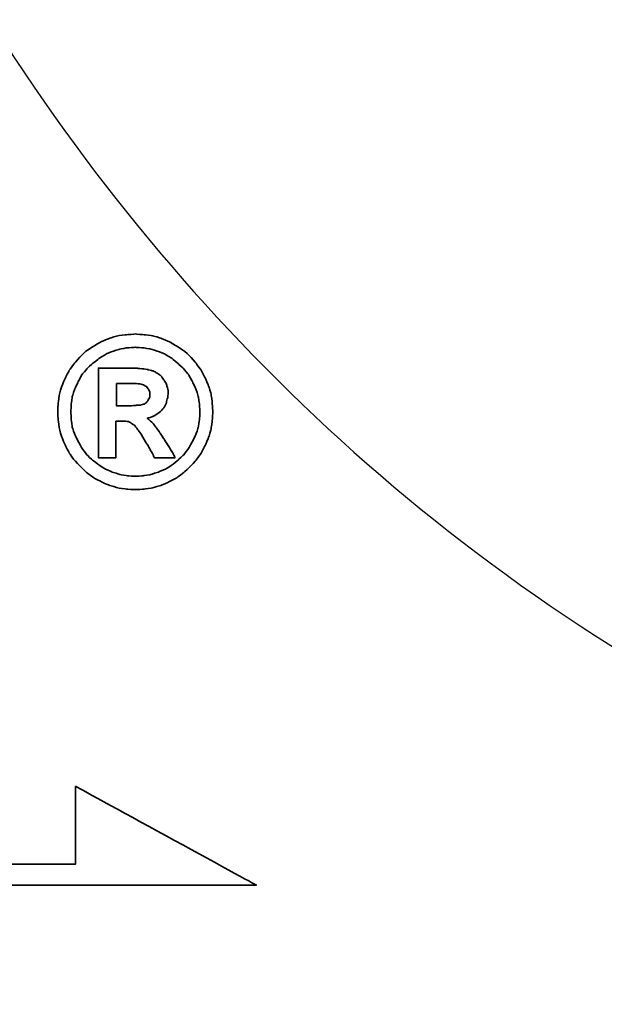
# Model space of a CAD drawing. Header units: millimetres. Extents: x 281 to 538, y 95 to 171.
# Tile 51 of 58: x 475.254 to 476.124, y 114.775 to 116.241. Entities that reach past the tile are written whole.
import ezdxf

# ---------------------------------------------------------------- set-up
doc = ezdxf.new("R2010")
doc.units = ezdxf.units.MM
doc.header["$LTSCALE"] = 0.1
for name, color, linetype in [('2', 7, 'CONTINUOUS'), ('DIM', 4, 'CONTINUOUS'), ('layer 1', 7, 'CONTINUOUS')]:
    doc.layers.add(name, color=color, linetype=linetype)

# ---------------------------------------------------------------- blocks, each defined once
blk = doc.blocks.new('TBI MOTION logo(完整正式版)')
at = {"layer": 'layer 1', "color": 22, "lineweight": 35}
for points, knots in [([(81.20634, 4.98624), (81.20634, 4.98624), (81.18649, 5.32862), (81.18649, 5.32862), (81.18649, 5.32862), (81.18649, 5.32862), (81.13886, 5.66206), (81.13886, 5.66206), (81.13886, 5.66206), (81.13886, 5.66206), (81.04359, 5.97764), (81.04359, 5.97764), (81.04359, 5.97764), (81.04359, 5.97764), (80.91061, 6.29124), (80.91061, 6.29124), (80.91061, 6.29124), (80.91061, 6.29124), (80.75778, 6.58697), (80.75778, 6.58697), (80.75778, 6.58697), (80.75778, 6.58697), (80.5593, 6.85294), (80.5593, 6.85294), (80.5593, 6.85294), (80.5593, 6.85294), (80.33105, 7.1189), (80.33105, 7.1189), (80.33105, 7.1189), (80.33105, 7.1189), (80.09287, 7.33921), (80.09287, 7.33921), (80.09287, 7.33921), (80.09287, 7.33921), (79.815, 7.51982), (79.815, 7.51982), (79.815, 7.51982), (79.815, 7.51982), (79.51133, 7.69051), (79.51133, 7.69051), (79.51133, 7.69051), (79.51133, 7.69051), (79.19773, 7.8235), (79.19773, 7.8235), (79.19773, 7.8235), (79.19773, 7.8235), (78.88215, 7.91877), (78.88215, 7.91877), (78.88215, 7.91877), (78.88215, 7.91877), (78.54871, 7.95846), (78.54871, 7.95846), (78.54871, 7.95846), (78.54871, 7.95846), (78.21526, 7.98625), (78.21526, 7.98625), (78.21526, 7.98625), (78.21526, 7.98625), (77.87388, 7.95846), (77.87388, 7.95846), (77.87388, 7.95846), (77.87388, 7.95846), (77.54044, 7.91877), (77.54044, 7.91877), (77.54044, 7.91877), (77.54044, 7.91877), (77.22485, 7.8235), (77.22485, 7.8235), (77.22485, 7.8235), (77.22485, 7.8235), (76.91027, 7.69051), (76.91027, 7.69051), (76.91027, 7.69051), (76.91027, 7.69051), (76.6056, 7.51982), (76.6056, 7.51982), (76.6056, 7.51982), (76.6056, 7.51982), (76.32972, 7.33921), (76.32972, 7.33921), (76.32972, 7.33921), (76.32972, 7.33921), (76.09154, 7.1189), (76.09154, 7.1189), (76.09154, 7.1189), (76.09154, 7.1189), (75.86329, 6.85294), (75.86329, 6.85294), (75.86329, 6.85294), (75.86329, 6.85294), (75.66382, 6.58697), (75.66382, 6.58697), (75.66382, 6.58697), (75.66382, 6.58697), (75.51099, 6.29124), (75.51099, 6.29124), (75.51099, 6.29124), (75.51099, 6.29124), (75.37702, 5.97764), (75.37702, 5.97764), (75.37702, 5.97764), (75.37702, 5.97764), (75.28175, 5.66206), (75.28175, 5.66206), (75.28175, 5.66206), (75.28175, 5.66206), (75.23411, 5.32862), (75.23411, 5.32862), (75.23411, 5.32862), (75.23411, 5.32862), (75.21625, 4.98624), (75.21625, 4.98624), (75.21625, 4.98624), (75.21625, 4.98624), (75.23411, 4.6528), (75.23411, 4.6528), (75.23411, 4.6528), (75.23411, 4.6528), (75.28175, 4.32035), (75.28175, 4.32035), (75.28175, 4.32035), (75.28175, 4.32035), (75.37702, 3.99583), (75.37702, 3.99583), (75.37702, 3.99583), (75.37702, 3.99583), (75.51099, 3.68224), (75.51099, 3.68224), (75.51099, 3.68224), (75.51099, 3.68224), (75.66382, 3.38749), (75.66382, 3.38749), (75.66382, 3.38749), (75.66382, 3.38749), (75.86329, 3.10963), (75.86329, 3.10963), (75.86329, 3.10963), (75.86329, 3.10963), (76.09154, 2.87145), (76.09154, 2.87145), (76.09154, 2.87145), (76.09154, 2.87145), (76.32972, 2.6432), (76.32972, 2.6432), (76.32972, 2.6432), (76.32972, 2.6432), (76.6056, 2.43381), (76.6056, 2.43381), (76.6056, 2.43381), (76.6056, 2.43381), (76.91027, 2.27205), (76.91027, 2.27205), (76.91027, 2.27205), (76.91027, 2.27205), (77.22485, 2.13906), (77.22485, 2.13906), (77.22485, 2.13906), (77.22485, 2.13906), (77.54044, 2.0438), (77.54044, 2.0438), (77.54044, 2.0438), (77.54044, 2.0438), (77.87388, 1.99616), (77.87388, 1.99616), (77.87388, 1.99616), (77.87388, 1.99616), (78.21526, 1.97631), (78.21526, 1.97631), (78.21526, 1.97631), (78.21526, 1.97631), (78.54871, 1.99616), (78.54871, 1.99616), (78.54871, 1.99616), (78.54871, 1.99616), (78.88215, 2.0438), (78.88215, 2.0438), (78.88215, 2.0438), (78.88215, 2.0438), (79.19773, 2.13906), (79.19773, 2.13906), (79.19773, 2.13906), (79.19773, 2.13906), (79.51133, 2.27205), (79.51133, 2.27205), (79.51133, 2.27205), (79.51133, 2.27205), (79.815, 2.43381), (79.815, 2.43381), (79.815, 2.43381), (79.815, 2.43381), (80.09287, 2.6432), (80.09287, 2.6432), (80.09287, 2.6432), (80.09287, 2.6432), (80.33105, 2.87145), (80.33105, 2.87145), (80.33105, 2.87145), (80.33105, 2.87145), (80.5593, 3.10963), (80.5593, 3.10963), (80.5593, 3.10963), (80.5593, 3.10963), (80.75778, 3.38749), (80.75778, 3.38749), (80.75778, 3.38749), (80.75778, 3.38749), (80.91061, 3.68224), (80.91061, 3.68224), (80.91061, 3.68224), (80.91061, 3.68224), (81.04359, 3.99583), (81.04359, 3.99583), (81.04359, 3.99583), (81.04359, 3.99583), (81.13886, 4.32035), (81.13886, 4.32035), (81.13886, 4.32035), (81.13886, 4.32035), (81.18649, 4.6528), (81.18649, 4.6528), (81.18649, 4.6528), (81.18649, 4.6528), (81.20634, 4.98624), (81.20634, 4.98624)], [0, 0, 0, 0, 0.01785714, 0.01785714, 0.01785714, 0.01785715, 0.03571429, 0.03571429, 0.03571429, 0.0357143, 0.05357143, 0.05357143, 0.05357143, 0.05357144, 0.07142857, 0.07142857, 0.07142857, 0.07142858, 0.08928571, 0.08928571, 0.08928571, 0.08928572, 0.10714286, 0.10714286, 0.10714286, 0.10714287, 0.125, 0.125, 0.125, 0.12500001, 0.14285714, 0.14285714, 0.14285714, 0.14285715, 0.16071429, 0.16071429, 0.16071429, 0.1607143, 0.17857143, 0.17857143, 0.17857143, 0.17857144, 0.19642857, 0.19642857, 0.19642857, 0.19642858, 0.21428571, 0.21428571, 0.21428571, 0.21428572, 0.23214286, 0.23214286, 0.23214286, 0.23214287, 0.25, 0.25, 0.25, 0.25000001, 0.26785714, 0.26785714, 0.26785714, 0.26785715, 0.28571429, 0.28571429, 0.28571429, 0.2857143, 0.30357143, 0.30357143, 0.30357143, 0.30357144, 0.32142857, 0.32142857, 0.32142857, 0.32142858, 0.33928571, 0.33928571, 0.33928571, 0.33928572, 0.35714286, 0.35714286, 0.35714286, 0.35714287, 0.375, 0.375, 0.375, 0.37500001, 0.39285714, 0.39285714, 0.39285714, 0.39285715, 0.41071429, 0.41071429, 0.41071429, 0.4107143, 0.42857143, 0.42857143, 0.42857143, 0.42857144, 0.44642857, 0.44642857, 0.44642857, 0.44642858, 0.46428571, 0.46428571, 0.46428571, 0.46428572, 0.48214286, 0.48214286, 0.48214286, 0.48214287, 0.5, 0.5, 0.5, 0.50000001, 0.51785714, 0.51785714, 0.51785714, 0.51785715, 0.53571429, 0.53571429, 0.53571429, 0.5357143, 0.55357143, 0.55357143, 0.55357143, 0.55357144, 0.57142857, 0.57142857, 0.57142857, 0.57142858, 0.58928571, 0.58928571, 0.58928571, 0.58928572, 0.60714286, 0.60714286, 0.60714286, 0.60714287, 0.625, 0.625, 0.625, 0.62500001, 0.64285714, 0.64285714, 0.64285714, 0.64285715, 0.66071429, 0.66071429, 0.66071429, 0.6607143, 0.67857143, 0.67857143, 0.67857143, 0.67857144, 0.69642857, 0.69642857, 0.69642857, 0.69642858, 0.71428571, 0.71428571, 0.71428571, 0.71428572, 0.73214286, 0.73214286, 0.73214286, 0.73214287, 0.75, 0.75, 0.75, 0.75000001, 0.76785714, 0.76785714, 0.76785714, 0.76785715, 0.78571429, 0.78571429, 0.78571429, 0.7857143, 0.80357143, 0.80357143, 0.80357143, 0.80357144, 0.82142857, 0.82142857, 0.82142857, 0.82142858, 0.83928571, 0.83928571, 0.83928571, 0.83928572, 0.85714286, 0.85714286, 0.85714286, 0.85714287, 0.875, 0.875, 0.875, 0.87500001, 0.89285714, 0.89285714, 0.89285714, 0.89285715, 0.91071429, 0.91071429, 0.91071429, 0.9107143, 0.92857143, 0.92857143, 0.92857143, 0.92857144, 0.94642857, 0.94642857, 0.94642857, 0.94642858, 0.96428571, 0.96428571, 0.96428571, 0.96428572, 0.98214286, 0.98214286, 0.98214286, 0.98214287, 1, 1, 1, 1]), ([(80.71014, 4.98624), (80.71014, 4.98624), (80.69129, 5.29091), (80.69129, 5.29091), (80.69129, 5.29091), (80.69129, 5.29091), (80.64464, 5.57672), (80.64464, 5.57672), (80.64464, 5.57672), (80.64464, 5.57672), (80.54937, 5.87245), (80.54937, 5.87245), (80.54937, 5.87245), (80.54937, 5.87245), (80.41639, 6.14833), (80.41639, 6.14833), (80.41639, 6.14833), (80.41639, 6.14833), (80.27349, 6.41429), (80.27349, 6.41429), (80.27349, 6.41429), (80.27349, 6.41429), (80.08295, 6.64255), (80.08295, 6.64255), (80.08295, 6.64255), (80.08295, 6.64255), (79.86264, 6.84301), (79.86264, 6.84301), (79.86264, 6.84301), (79.86264, 6.84301), (79.63439, 7.03355), (79.63439, 7.03355), (79.63439, 7.03355), (79.63439, 7.03355), (79.37835, 7.1963), (79.37835, 7.1963), (79.37835, 7.1963), (79.37835, 7.1963), (79.10246, 7.30944), (79.10246, 7.30944), (79.10246, 7.30944), (79.10246, 7.30944), (78.81665, 7.40471), (78.81665, 7.40471), (78.81665, 7.40471), (78.81665, 7.40471), (78.511, 7.45234), (78.511, 7.45234), (78.511, 7.45234), (78.511, 7.45234), (78.21526, 7.47219), (78.21526, 7.47219), (78.21526, 7.47219), (78.21526, 7.47219), (77.9106, 7.45234), (77.9106, 7.45234), (77.9106, 7.45234), (77.9106, 7.45234), (77.61685, 7.40471), (77.61685, 7.40471), (77.61685, 7.40471), (77.61685, 7.40471), (77.32012, 7.30944), (77.32012, 7.30944), (77.32012, 7.30944), (77.32012, 7.30944), (77.06309, 7.1963), (77.06309, 7.1963), (77.06309, 7.1963), (77.06309, 7.1963), (76.80606, 7.03355), (76.80606, 7.03355), (76.80606, 7.03355), (76.80606, 7.03355), (76.55797, 6.84301), (76.55797, 6.84301), (76.55797, 6.84301), (76.55797, 6.84301), (76.34063, 6.64255), (76.34063, 6.64255), (76.34063, 6.64255), (76.34063, 6.64255), (76.1491, 6.41429), (76.1491, 6.41429), (76.1491, 6.41429), (76.1491, 6.41429), (76.0062, 6.14833), (76.0062, 6.14833), (76.0062, 6.14833), (76.0062, 6.14833), (75.88314, 5.87245), (75.88314, 5.87245), (75.88314, 5.87245), (75.88314, 5.87245), (75.77794, 5.57672), (75.77794, 5.57672), (75.77794, 5.57672), (75.77794, 5.57672), (75.73924, 5.29091), (75.73924, 5.29091), (75.73924, 5.29091), (75.73924, 5.29091), (75.72039, 4.98624), (75.72039, 4.98624), (75.72039, 4.98624), (75.72039, 4.98624), (75.73924, 4.67165), (75.73924, 4.67165), (75.73924, 4.67165), (75.73924, 4.67165), (75.77794, 4.37791), (75.77794, 4.37791), (75.77794, 4.37791), (75.77794, 4.37791), (75.88314, 4.10102), (75.88314, 4.10102), (75.88314, 4.10102), (75.88314, 4.10102), (76.0062, 3.83407), (76.0062, 3.83407), (76.0062, 3.83407), (76.0062, 3.83407), (76.15902, 3.56811), (76.15902, 3.56811), (76.15902, 3.56811), (76.15902, 3.56811), (76.34063, 3.32001), (76.34063, 3.32001), (76.34063, 3.32001), (76.34063, 3.32001), (76.55797, 3.11955), (76.55797, 3.11955), (76.55797, 3.11955), (76.55797, 3.11955), (76.80606, 2.92901), (76.80606, 2.92901), (76.80606, 2.92901), (76.80606, 2.92901), (77.06309, 2.76725), (77.06309, 2.76725), (77.06309, 2.76725), (77.06309, 2.76725), (77.32012, 2.65412), (77.32012, 2.65412), (77.32012, 2.65412), (77.32012, 2.65412), (77.61685, 2.55786), (77.61685, 2.55786), (77.61685, 2.55786), (77.61685, 2.55786), (77.9106, 2.51022), (77.9106, 2.51022), (77.9106, 2.51022), (77.9106, 2.51022), (78.21526, 2.49137), (78.21526, 2.49137), (78.21526, 2.49137), (78.21526, 2.49137), (78.511, 2.51022), (78.511, 2.51022), (78.511, 2.51022), (78.511, 2.51022), (78.81665, 2.55786), (78.81665, 2.55786), (78.81665, 2.55786), (78.81665, 2.55786), (79.10246, 2.65412), (79.10246, 2.65412), (79.10246, 2.65412), (79.10246, 2.65412), (79.37835, 2.76725), (79.37835, 2.76725), (79.37835, 2.76725), (79.37835, 2.76725), (79.63439, 2.92901), (79.63439, 2.92901), (79.63439, 2.92901), (79.63439, 2.92901), (79.86264, 3.11955), (79.86264, 3.11955), (79.86264, 3.11955), (79.86264, 3.11955), (80.08295, 3.32001), (80.08295, 3.32001), (80.08295, 3.32001), (80.08295, 3.32001), (80.26356, 3.56811), (80.26356, 3.56811), (80.26356, 3.56811), (80.26356, 3.56811), (80.41639, 3.83407), (80.41639, 3.83407), (80.41639, 3.83407), (80.41639, 3.83407), (80.54937, 4.10102), (80.54937, 4.10102), (80.54937, 4.10102), (80.54937, 4.10102), (80.64464, 4.37791), (80.64464, 4.37791), (80.64464, 4.37791), (80.64464, 4.37791), (80.69129, 4.67165), (80.69129, 4.67165), (80.69129, 4.67165), (80.69129, 4.67165), (80.71014, 4.98624), (80.71014, 4.98624)], [0, 0, 0, 0, 0.01923077, 0.01923077, 0.01923077, 0.01923078, 0.03846154, 0.03846154, 0.03846154, 0.03846155, 0.05769231, 0.05769231, 0.05769231, 0.05769232, 0.07692308, 0.07692308, 0.07692308, 0.07692309, 0.09615385, 0.09615385, 0.09615385, 0.09615386, 0.11538462, 0.11538462, 0.11538462, 0.11538463, 0.13461538, 0.13461538, 0.13461538, 0.13461539, 0.15384615, 0.15384615, 0.15384615, 0.15384616, 0.17307692, 0.17307692, 0.17307692, 0.17307693, 0.19230769, 0.19230769, 0.19230769, 0.1923077, 0.21153846, 0.21153846, 0.21153846, 0.21153847, 0.23076923, 0.23076923, 0.23076923, 0.23076924, 0.25, 0.25, 0.25, 0.25000001, 0.26923077, 0.26923077, 0.26923077, 0.26923078, 0.28846154, 0.28846154, 0.28846154, 0.28846155, 0.30769231, 0.30769231, 0.30769231, 0.30769232, 0.32692308, 0.32692308, 0.32692308, 0.32692309, 0.34615385, 0.34615385, 0.34615385, 0.34615386, 0.36538462, 0.36538462, 0.36538462, 0.36538463, 0.38461538, 0.38461538, 0.38461538, 0.38461539, 0.40384615, 0.40384615, 0.40384615, 0.40384616, 0.42307692, 0.42307692, 0.42307692, 0.42307693, 0.44230769, 0.44230769, 0.44230769, 0.4423077, 0.46153846, 0.46153846, 0.46153846, 0.46153847, 0.48076923, 0.48076923, 0.48076923, 0.48076924, 0.5, 0.5, 0.5, 0.50000001, 0.51923077, 0.51923077, 0.51923077, 0.51923078, 0.53846154, 0.53846154, 0.53846154, 0.53846155, 0.55769231, 0.55769231, 0.55769231, 0.55769232, 0.57692308, 0.57692308, 0.57692308, 0.57692309, 0.59615385, 0.59615385, 0.59615385, 0.59615386, 0.61538462, 0.61538462, 0.61538462, 0.61538463, 0.63461538, 0.63461538, 0.63461538, 0.63461539, 0.65384615, 0.65384615, 0.65384615, 0.65384616, 0.67307692, 0.67307692, 0.67307692, 0.67307693, 0.69230769, 0.69230769, 0.69230769, 0.6923077, 0.71153846, 0.71153846, 0.71153846, 0.71153847, 0.73076923, 0.73076923, 0.73076923, 0.73076924, 0.75, 0.75, 0.75, 0.75000001, 0.76923077, 0.76923077, 0.76923077, 0.76923078, 0.78846154, 0.78846154, 0.78846154, 0.78846155, 0.80769231, 0.80769231, 0.80769231, 0.80769232, 0.82692308, 0.82692308, 0.82692308, 0.82692309, 0.84615385, 0.84615385, 0.84615385, 0.84615386, 0.86538462, 0.86538462, 0.86538462, 0.86538463, 0.88461538, 0.88461538, 0.88461538, 0.88461539, 0.90384615, 0.90384615, 0.90384615, 0.90384616, 0.92307692, 0.92307692, 0.92307692, 0.92307693, 0.94230769, 0.94230769, 0.94230769, 0.9423077, 0.96153846, 0.96153846, 0.96153846, 0.96153847, 0.98076923, 0.98076923, 0.98076923, 0.98076924, 1, 1, 1, 1]), ([(76.78721, 3.2823), (76.78721, 3.2823), (76.78721, 3.32001), (76.78721, 3.32001), (76.78721, 3.32001), (76.78721, 3.32001), (76.78721, 3.42422), (76.78721, 3.42422), (76.78721, 3.42422), (76.78721, 3.42422), (76.78721, 3.59689), (76.78721, 3.59689), (76.78721, 3.59689), (76.78721, 3.59689), (76.78721, 3.80529), (76.78721, 3.80529), (76.78721, 3.80529), (76.78721, 3.80529), (76.78721, 4.0524), (76.78721, 4.0524), (76.78721, 4.0524), (76.78721, 4.0524), (76.78721, 4.32035), (76.78721, 4.32035), (76.78721, 4.32035), (76.78721, 4.32035), (76.78721, 4.92868), (76.78721, 4.92868), (76.78721, 4.92868), (76.78721, 4.92868), (76.78721, 5.53801), (76.78721, 5.53801), (76.78721, 5.53801), (76.78721, 5.53801), (76.78721, 5.82482), (76.78721, 5.82482), (76.78721, 5.82482), (76.78721, 5.82482), (76.78721, 6.07291), (76.78721, 6.07291), (76.78721, 6.07291), (76.78721, 6.07291), (76.78721, 6.30017), (76.78721, 6.30017), (76.78721, 6.30017), (76.78721, 6.30017), (76.78721, 6.45399), (76.78721, 6.45399), (76.78721, 6.45399), (76.78721, 6.45399), (76.78721, 6.5572), (76.78721, 6.5572), (76.78721, 6.5572), (76.78721, 6.5572), (76.78721, 6.59689), (76.78721, 6.59689), (76.78721, 6.59689), (76.78721, 6.59689), (76.78721, 6.67232), (76.78721, 6.67232), (76.78721, 6.67232), (76.78721, 6.67232), (76.8537, 6.67232), (76.8537, 6.67232), (76.8537, 6.67232), (76.8537, 6.67232), (76.87355, 6.67232), (76.87355, 6.67232), (76.87355, 6.67232), (76.87355, 6.67232), (76.91027, 6.67232), (76.91027, 6.67232), (76.91027, 6.67232), (76.91027, 6.67232), (77.04424, 6.67232), (77.04424, 6.67232), (77.04424, 6.67232), (77.04424, 6.67232), (77.22485, 6.67232), (77.22485, 6.67232), (77.22485, 6.67232), (77.22485, 6.67232), (77.43524, 6.67232), (77.43524, 6.67232), (77.43524, 6.67232), (77.43524, 6.67232), (77.65357, 6.67232), (77.65357, 6.67232), (77.65357, 6.67232), (77.65357, 6.67232), (77.82625, 6.67232), (77.82625, 6.67232), (77.82625, 6.67232), (77.82625, 6.67232), (77.94037, 6.67232), (77.94037, 6.67232), (77.94037, 6.67232), (77.94037, 6.67232), (77.97709, 6.67232), (77.97709, 6.67232), (77.97709, 6.67232), (77.97709, 6.67232), (77.99694, 6.67232), (77.99694, 6.67232), (77.99694, 6.67232), (77.99694, 6.67232), (78.00686, 6.67232), (78.00686, 6.67232), (78.00686, 6.67232), (78.00686, 6.67232), (78.28275, 6.6624), (78.28275, 6.6624), (78.28275, 6.6624), (78.28275, 6.6624), (78.50107, 6.64255), (78.50107, 6.64255), (78.50107, 6.64255), (78.50107, 6.64255), (78.511, 6.64255), (78.511, 6.64255), (78.511, 6.64255), (78.511, 6.64255), (78.70154, 6.61476), (78.70154, 6.61476), (78.70154, 6.61476), (78.70154, 6.61476), (78.70154, 6.60483), (78.70154, 6.60483), (78.70154, 6.60483), (78.70154, 6.60483), (78.86429, 6.56713), (78.86429, 6.56713), (78.86429, 6.56713), (78.86429, 6.56713), (78.87223, 6.56713), (78.87223, 6.56713), (78.87223, 6.56713), (78.87223, 6.56713), (78.99727, 6.51056), (78.99727, 6.51056), (78.99727, 6.51056), (78.99727, 6.51056), (79.00719, 6.51056), (79.00719, 6.51056), (79.00719, 6.51056), (79.00719, 6.51056), (79.00719, 6.50162), (79.00719, 6.50162), (79.00719, 6.50162), (79.00719, 6.50162), (79.1104, 6.43415), (79.1104, 6.43415), (79.1104, 6.43415), (79.1104, 6.43415), (79.12132, 6.43415), (79.12132, 6.43415), (79.12132, 6.43415), (79.12132, 6.43415), (79.22552, 6.34781), (79.22552, 6.34781), (79.22552, 6.34781), (79.22552, 6.34781), (79.23544, 6.33888), (79.23544, 6.33888), (79.23544, 6.33888), (79.23544, 6.33888), (79.23544, 6.32895), (79.23544, 6.32895), (79.23544, 6.32895), (79.23544, 6.32895), (79.31087, 6.21483), (79.31087, 6.21483), (79.31087, 6.21483), (79.31087, 6.21483), (79.38629, 6.1007), (79.38629, 6.1007), (79.38629, 6.1007), (79.38629, 6.1007), (79.3972, 6.1007), (79.3972, 6.1007), (79.3972, 6.1007), (79.3972, 6.1007), (79.3972, 6.09078), (79.3972, 6.09078), (79.3972, 6.09078), (79.3972, 6.09078), (79.43392, 5.97764), (79.43392, 5.97764), (79.43392, 5.97764), (79.43392, 5.97764), (79.43392, 5.96772), (79.43392, 5.96772), (79.43392, 5.96772), (79.43392, 5.96772), (79.47362, 5.83474), (79.47362, 5.83474), (79.47362, 5.83474), (79.47362, 5.83474), (79.48156, 5.82482), (79.48156, 5.82482), (79.48156, 5.82482), (79.48156, 5.82482), (79.48156, 5.69977), (79.48156, 5.69977), (79.48156, 5.69977), (79.48156, 5.69977), (79.48156, 5.69183), (79.48156, 5.69183), (79.48156, 5.69183), (79.48156, 5.69183), (79.4637, 5.51915), (79.4637, 5.51915), (79.4637, 5.51915), (79.4637, 5.51915), (79.4637, 5.51122), (79.4637, 5.51122), (79.4637, 5.51122), (79.4637, 5.51122), (79.45377, 5.51122), (79.45377, 5.51122), (79.45377, 5.51122), (79.45377, 5.51122), (79.41507, 5.34847), (79.41507, 5.34847), (79.41507, 5.34847), (79.41507, 5.34847), (79.41507, 5.33854), (79.41507, 5.33854), (79.41507, 5.33854), (79.41507, 5.33854), (79.41507, 5.32862), (79.41507, 5.32862), (79.41507, 5.32862), (79.41507, 5.32862), (79.33865, 5.16785), (79.33865, 5.16785), (79.33865, 5.16785), (79.33865, 5.16785), (79.33071, 5.15693), (79.33071, 5.15693), (79.33071, 5.15693), (79.33071, 5.15693), (79.2156, 5.02495), (79.2156, 5.02495), (79.2156, 5.02495), (79.2156, 5.02495), (79.20567, 5.01502), (79.20567, 5.01502), (79.20567, 5.01502), (79.20567, 5.01502), (79.05483, 4.89991), (79.05483, 4.89991), (79.05483, 4.89991), (79.05483, 4.89991), (79.04491, 4.89197), (79.04491, 4.89197), (79.04491, 4.89197), (79.04491, 4.89197), (78.89208, 4.7967), (78.89208, 4.7967), (78.89208, 4.7967), (78.89208, 4.7967), (78.88215, 4.7967), (78.88215, 4.7967), (78.88215, 4.7967), (78.88215, 4.7967), (78.69161, 4.73913), (78.69161, 4.73913), (78.69161, 4.73913), (78.69161, 4.73913), (78.68169, 4.73913), (78.68169, 4.73913), (78.68169, 4.73913), (78.68169, 4.73913), (78.68169, 4.72921), (78.68169, 4.72921), (78.68169, 4.72921), (78.68169, 4.72921), (78.78688, 4.63394), (78.78688, 4.63394), (78.78688, 4.63394), (78.78688, 4.63394), (78.902, 4.52875), (78.902, 4.52875), (78.902, 4.52875), (78.902, 4.52875), (78.91093, 4.52081), (78.91093, 4.52081), (78.91093, 4.52081), (78.91093, 4.52081), (79.02506, 4.36798), (79.02506, 4.36798), (79.02506, 4.36798), (79.02506, 4.36798), (79.1501, 4.1953), (79.1501, 4.1953), (79.1501, 4.1953), (79.1501, 4.1953), (79.1501, 4.18736), (79.1501, 4.18736), (79.1501, 4.18736), (79.1501, 4.18736), (79.29201, 3.96705), (79.29201, 3.96705), (79.29201, 3.96705), (79.29201, 3.96705), (79.31087, 3.93828), (79.31087, 3.93828), (79.31087, 3.93828), (79.31087, 3.93828), (79.32079, 3.93828), (79.32079, 3.93828), (79.32079, 3.93828), (79.32079, 3.93828), (79.3585, 3.87178), (79.3585, 3.87178), (79.3585, 3.87178), (79.3585, 3.87178), (79.50141, 3.64353), (79.50141, 3.64353), (79.50141, 3.64353), (79.50141, 3.64353), (79.51133, 3.64353), (79.51133, 3.64353), (79.51133, 3.64353), (79.51133, 3.64353), (79.64431, 3.41528), (79.64431, 3.41528), (79.64431, 3.41528), (79.64431, 3.41528), (79.68202, 3.3478), (79.68202, 3.3478), (79.68202, 3.3478), (79.68202, 3.3478), (79.70187, 3.31009), (79.70187, 3.31009), (79.70187, 3.31009), (79.70187, 3.31009), (79.7495, 3.2049), (79.7495, 3.2049), (79.7495, 3.2049), (79.7495, 3.2049), (79.64431, 3.2049), (79.64431, 3.2049), (79.64431, 3.2049), (79.64431, 3.2049), (79.62546, 3.2049), (79.62546, 3.2049), (79.62546, 3.2049), (79.62546, 3.2049), (79.53912, 3.2049), (79.53912, 3.2049), (79.53912, 3.2049), (79.53912, 3.2049), (79.31087, 3.2049), (79.31087, 3.2049), (79.31087, 3.2049), (79.31087, 3.2049), (79.08262, 3.2049), (79.08262, 3.2049), (79.08262, 3.2049), (79.08262, 3.2049), (79.00719, 3.2049), (79.00719, 3.2049), (79.00719, 3.2049), (79.00719, 3.2049), (78.98735, 3.2049), (78.98735, 3.2049), (78.98735, 3.2049), (78.98735, 3.2049), (78.94964, 3.2049), (78.94964, 3.2049), (78.94964, 3.2049), (78.94964, 3.2049), (78.92979, 3.24459), (78.92979, 3.24459), (78.92979, 3.24459), (78.92979, 3.24459), (78.91093, 3.2823), (78.91093, 3.2823), (78.91093, 3.2823), (78.91093, 3.2823), (78.91093, 3.29223), (78.91093, 3.29223), (78.91093, 3.29223), (78.91093, 3.29223), (78.89208, 3.3478), (78.89208, 3.3478), (78.89208, 3.3478), (78.89208, 3.3478), (78.78688, 3.52048), (78.78688, 3.52048), (78.78688, 3.52048), (78.78688, 3.52048), (78.69161, 3.7001), (78.69161, 3.7001), (78.69161, 3.7001), (78.69161, 3.7001), (78.6539, 3.7388), (78.6539, 3.7388), (78.6539, 3.7388), (78.6539, 3.7388), (78.64398, 3.74873), (78.64398, 3.74873), (78.64398, 3.74873), (78.64398, 3.74873), (78.64398, 3.75766), (78.64398, 3.75766), (78.64398, 3.75766), (78.64398, 3.75766), (78.63405, 3.78644), (78.63405, 3.78644), (78.63405, 3.78644), (78.63405, 3.78644), (78.48321, 4.04347), (78.48321, 4.04347), (78.48321, 4.04347), (78.48321, 4.04347), (78.33038, 4.2618), (78.33038, 4.2618), (78.33038, 4.2618), (78.33038, 4.2618), (78.20732, 4.43447), (78.20732, 4.43447), (78.20732, 4.43447), (78.20732, 4.43447), (78.09221, 4.52081), (78.09221, 4.52081), (78.09221, 4.52081), (78.09221, 4.52081), (78.02472, 4.56845), (78.02472, 4.56845), (78.02472, 4.56845), (78.02472, 4.56845), (77.9493, 4.60616), (77.9493, 4.60616), (77.9493, 4.60616), (77.9493, 4.60616), (77.8451, 4.61608), (77.8451, 4.61608), (77.8451, 4.61608), (77.8451, 4.61608), (77.71113, 4.61608), (77.71113, 4.61608), (77.71113, 4.61608), (77.71113, 4.61608), (77.69128, 4.61608), (77.69128, 4.61608), (77.69128, 4.61608), (77.69128, 4.61608), (77.67342, 4.61608), (77.67342, 4.61608), (77.67342, 4.61608), (77.67342, 4.61608), (77.5583, 4.61608), (77.5583, 4.61608), (77.5583, 4.61608), (77.5583, 4.61608), (77.46303, 4.61608), (77.46303, 4.61608), (77.46303, 4.61608), (77.46303, 4.61608), (77.46303, 4.54761), (77.46303, 4.54761), (77.46303, 4.54761), (77.46303, 4.54761), (77.46303, 4.47318), (77.46303, 4.47318), (77.46303, 4.47318), (77.46303, 4.47318), (77.46303, 4.24294), (77.46303, 4.24294), (77.46303, 4.24294), (77.46303, 4.24294), (77.46303, 3.99583), (77.46303, 3.99583), (77.46303, 3.99583), (77.46303, 3.99583), (77.46303, 3.72888), (77.46303, 3.72888), (77.46303, 3.72888), (77.46303, 3.72888), (77.46303, 3.51055), (77.46303, 3.51055), (77.46303, 3.51055), (77.46303, 3.51055), (77.46303, 3.42422), (77.46303, 3.42422), (77.46303, 3.42422), (77.46303, 3.42422), (77.46303, 3.35773), (77.46303, 3.35773), (77.46303, 3.35773), (77.46303, 3.35773), (77.46303, 3.30017), (77.46303, 3.30017), (77.46303, 3.30017), (77.46303, 3.30017), (77.46303, 3.2823), (77.46303, 3.2823), (77.46303, 3.2823), (77.46303, 3.2823), (77.46303, 3.2049), (77.46303, 3.2049), (77.46303, 3.2049), (77.46303, 3.2049), (77.39753, 3.2049), (77.39753, 3.2049), (77.39753, 3.2049), (77.39753, 3.2049), (77.37768, 3.2049), (77.37768, 3.2049), (77.37768, 3.2049), (77.37768, 3.2049), (77.32012, 3.2049), (77.32012, 3.2049), (77.32012, 3.2049), (77.32012, 3.2049), (77.12165, 3.2049), (77.12165, 3.2049), (77.12165, 3.2049), (77.12165, 3.2049), (76.94897, 3.2049), (76.94897, 3.2049), (76.94897, 3.2049), (76.94897, 3.2049), (76.8924, 3.2049), (76.8924, 3.2049), (76.8924, 3.2049), (76.8924, 3.2049), (76.8537, 3.2049), (76.8537, 3.2049), (76.8537, 3.2049), (76.8537, 3.2049), (76.78721, 3.2049), (76.78721, 3.2049), (76.78721, 3.2049), (76.78721, 3.2049), (76.78721, 3.2823), (76.78721, 3.2823)], [0, 0, 0, 0, 0.00740741, 0.00740741, 0.00740741, 0.00740742, 0.01481481, 0.01481481, 0.01481481, 0.01481482, 0.02222222, 0.02222222, 0.02222222, 0.02222223, 0.02962963, 0.02962963, 0.02962963, 0.02962964, 0.03703704, 0.03703704, 0.03703704, 0.03703705, 0.04444444, 0.04444444, 0.04444444, 0.04444445, 0.05185185, 0.05185185, 0.05185185, 0.05185186, 0.05925926, 0.05925926, 0.05925926, 0.05925927, 0.06666667, 0.06666667, 0.06666667, 0.06666668, 0.07407407, 0.07407407, 0.07407407, 0.07407408, 0.08148148, 0.08148148, 0.08148148, 0.08148149, 0.08888889, 0.08888889, 0.08888889, 0.0888889, 0.0962963, 0.0962963, 0.0962963, 0.09629631, 0.1037037, 0.1037037, 0.1037037, 0.10370371, 0.11111111, 0.11111111, 0.11111111, 0.11111112, 0.11851852, 0.11851852, 0.11851852, 0.11851853, 0.12592593, 0.12592593, 0.12592593, 0.12592594, 0.13333333, 0.13333333, 0.13333333, 0.13333334, 0.14074074, 0.14074074, 0.14074074, 0.14074075, 0.14814815, 0.14814815, 0.14814815, 0.14814816, 0.15555556, 0.15555556, 0.15555556, 0.15555557, 0.16296296, 0.16296296, 0.16296296, 0.16296297, 0.17037037, 0.17037037, 0.17037037, 0.17037038, 0.17777778, 0.17777778, 0.17777778, 0.17777779, 0.18518519, 0.18518519, 0.18518519, 0.1851852, 0.19259259, 0.19259259, 0.19259259, 0.1925926, 0.2, 0.2, 0.2, 0.20000001, 0.20740741, 0.20740741, 0.20740741, 0.20740742, 0.21481481, 0.21481481, 0.21481481, 0.21481482, 0.22222222, 0.22222222, 0.22222222, 0.22222223, 0.22962963, 0.22962963, 0.22962963, 0.22962964, 0.23703704, 0.23703704, 0.23703704, 0.23703705, 0.24444444, 0.24444444, 0.24444444, 0.24444445, 0.25185185, 0.25185185, 0.25185185, 0.25185186, 0.25925926, 0.25925926, 0.25925926, 0.25925927, 0.26666667, 0.26666667, 0.26666667, 0.26666668, 0.27407407, 0.27407407, 0.27407407, 0.27407408, 0.28148148, 0.28148148, 0.28148148, 0.28148149, 0.28888889, 0.28888889, 0.28888889, 0.2888889, 0.2962963, 0.2962963, 0.2962963, 0.29629631, 0.3037037, 0.3037037, 0.3037037, 0.30370371, 0.31111111, 0.31111111, 0.31111111, 0.31111112, 0.31851852, 0.31851852, 0.31851852, 0.31851853, 0.32592593, 0.32592593, 0.32592593, 0.32592594, 0.33333333, 0.33333333, 0.33333333, 0.33333334, 0.34074074, 0.34074074, 0.34074074, 0.34074075, 0.34814815, 0.34814815, 0.34814815, 0.34814816, 0.35555556, 0.35555556, 0.35555556, 0.35555557, 0.36296296, 0.36296296, 0.36296296, 0.36296297, 0.37037037, 0.37037037, 0.37037037, 0.37037038, 0.37777778, 0.37777778, 0.37777778, 0.37777779, 0.38518519, 0.38518519, 0.38518519, 0.3851852, 0.39259259, 0.39259259, 0.39259259, 0.3925926, 0.4, 0.4, 0.4, 0.40000001, 0.40740741, 0.40740741, 0.40740741, 0.40740742, 0.41481481, 0.41481481, 0.41481481, 0.41481482, 0.42222222, 0.42222222, 0.42222222, 0.42222223, 0.42962963, 0.42962963, 0.42962963, 0.42962964, 0.43703704, 0.43703704, 0.43703704, 0.43703705, 0.44444444, 0.44444444, 0.44444444, 0.44444445, 0.45185185, 0.45185185, 0.45185185, 0.45185186, 0.45925926, 0.45925926, 0.45925926, 0.45925927, 0.46666667, 0.46666667, 0.46666667, 0.46666668, 0.47407407, 0.47407407, 0.47407407, 0.47407408, 0.48148148, 0.48148148, 0.48148148, 0.48148149, 0.48888889, 0.48888889, 0.48888889, 0.4888889, 0.4962963, 0.4962963, 0.4962963, 0.49629631, 0.5037037, 0.5037037, 0.5037037, 0.50370371, 0.51111111, 0.51111111, 0.51111111, 0.51111112, 0.51851852, 0.51851852, 0.51851852, 0.51851853, 0.52592593, 0.52592593, 0.52592593, 0.52592594, 0.53333333, 0.53333333, 0.53333333, 0.53333334, 0.54074074, 0.54074074, 0.54074074, 0.54074075, 0.54814815, 0.54814815, 0.54814815, 0.54814816, 0.55555556, 0.55555556, 0.55555556, 0.55555557, 0.56296296, 0.56296296, 0.56296296, 0.56296297, 0.57037037, 0.57037037, 0.57037037, 0.57037038, 0.57777778, 0.57777778, 0.57777778, 0.57777779, 0.58518519, 0.58518519, 0.58518519, 0.5851852, 0.59259259, 0.59259259, 0.59259259, 0.5925926, 0.6, 0.6, 0.6, 0.60000001, 0.60740741, 0.60740741, 0.60740741, 0.60740742, 0.61481481, 0.61481481, 0.61481481, 0.61481482, 0.62222222, 0.62222222, 0.62222222, 0.62222223, 0.62962963, 0.62962963, 0.62962963, 0.62962964, 0.63703704, 0.63703704, 0.63703704, 0.63703705, 0.64444444, 0.64444444, 0.64444444, 0.64444445, 0.65185185, 0.65185185, 0.65185185, 0.65185186, 0.65925926, 0.65925926, 0.65925926, 0.65925927, 0.66666667, 0.66666667, 0.66666667, 0.66666668, 0.67407407, 0.67407407, 0.67407407, 0.67407408, 0.68148148, 0.68148148, 0.68148148, 0.68148149, 0.68888889, 0.68888889, 0.68888889, 0.6888889, 0.6962963, 0.6962963, 0.6962963, 0.69629631, 0.7037037, 0.7037037, 0.7037037, 0.70370371, 0.71111111, 0.71111111, 0.71111111, 0.71111112, 0.71851852, 0.71851852, 0.71851852, 0.71851853, 0.72592593, 0.72592593, 0.72592593, 0.72592594, 0.73333333, 0.73333333, 0.73333333, 0.73333334, 0.74074074, 0.74074074, 0.74074074, 0.74074075, 0.74814815, 0.74814815, 0.74814815, 0.74814816, 0.75555556, 0.75555556, 0.75555556, 0.75555557, 0.76296296, 0.76296296, 0.76296296, 0.76296297, 0.77037037, 0.77037037, 0.77037037, 0.77037038, 0.77777778, 0.77777778, 0.77777778, 0.77777779, 0.78518519, 0.78518519, 0.78518519, 0.7851852, 0.79259259, 0.79259259, 0.79259259, 0.7925926, 0.8, 0.8, 0.8, 0.80000001, 0.80740741, 0.80740741, 0.80740741, 0.80740742, 0.81481481, 0.81481481, 0.81481481, 0.81481482, 0.82222222, 0.82222222, 0.82222222, 0.82222223, 0.82962963, 0.82962963, 0.82962963, 0.82962964, 0.83703704, 0.83703704, 0.83703704, 0.83703705, 0.84444444, 0.84444444, 0.84444444, 0.84444445, 0.85185185, 0.85185185, 0.85185185, 0.85185186, 0.85925926, 0.85925926, 0.85925926, 0.85925927, 0.86666667, 0.86666667, 0.86666667, 0.86666668, 0.87407407, 0.87407407, 0.87407407, 0.87407408, 0.88148148, 0.88148148, 0.88148148, 0.88148149, 0.88888889, 0.88888889, 0.88888889, 0.8888889, 0.8962963, 0.8962963, 0.8962963, 0.89629631, 0.9037037, 0.9037037, 0.9037037, 0.90370371, 0.91111111, 0.91111111, 0.91111111, 0.91111112, 0.91851852, 0.91851852, 0.91851852, 0.91851853, 0.92592593, 0.92592593, 0.92592593, 0.92592594, 0.93333333, 0.93333333, 0.93333333, 0.93333334, 0.94074074, 0.94074074, 0.94074074, 0.94074075, 0.94814815, 0.94814815, 0.94814815, 0.94814816, 0.95555556, 0.95555556, 0.95555556, 0.95555557, 0.96296296, 0.96296296, 0.96296296, 0.96296297, 0.97037037, 0.97037037, 0.97037037, 0.97037038, 0.97777778, 0.97777778, 0.97777778, 0.97777779, 0.98518519, 0.98518519, 0.98518519, 0.9851852, 0.99259259, 0.99259259, 0.99259259, 0.9925926, 1, 1, 1, 1]), ([(77.48288, 6.07291), (77.48288, 6.07291), (77.48288, 5.99551), (77.48288, 5.99551), (77.48288, 5.99551), (77.48288, 5.99551), (77.48288, 5.82482), (77.48288, 5.82482), (77.48288, 5.82482), (77.48288, 5.82482), (77.48288, 5.63328), (77.48288, 5.63328), (77.48288, 5.63328), (77.48288, 5.63328), (77.48288, 5.46358), (77.48288, 5.46358), (77.48288, 5.46358), (77.48288, 5.46358), (77.48288, 5.29091), (77.48288, 5.29091), (77.48288, 5.29091), (77.48288, 5.29091), (77.48288, 5.21449), (77.48288, 5.21449), (77.48288, 5.21449), (77.48288, 5.21449), (77.50074, 5.21449), (77.50074, 5.21449), (77.50074, 5.21449), (77.50074, 5.21449), (77.71113, 5.21449), (77.71113, 5.21449), (77.71113, 5.21449), (77.71113, 5.21449), (77.94037, 5.21449), (77.94037, 5.21449), (77.94037, 5.21449), (77.94037, 5.21449), (78.01579, 5.21449), (78.01579, 5.21449), (78.01579, 5.21449), (78.01579, 5.21449), (78.03465, 5.21449), (78.03465, 5.21449), (78.03465, 5.21449), (78.03465, 5.21449), (78.2629, 5.23335), (78.2629, 5.23335), (78.2629, 5.23335), (78.2629, 5.23335), (78.42565, 5.24327), (78.42565, 5.24327), (78.42565, 5.24327), (78.42565, 5.24327), (78.54871, 5.28098), (78.54871, 5.28098), (78.54871, 5.28098), (78.54871, 5.28098), (78.62611, 5.32862), (78.62611, 5.32862), (78.62611, 5.32862), (78.62611, 5.32862), (78.69161, 5.40503), (78.69161, 5.40503), (78.69161, 5.40503), (78.69161, 5.40503), (78.73925, 5.48145), (78.73925, 5.48145), (78.73925, 5.48145), (78.73925, 5.48145), (78.77696, 5.55885), (78.77696, 5.55885), (78.77696, 5.55885), (78.77696, 5.55885), (78.77696, 5.65214), (78.77696, 5.65214), (78.77696, 5.65214), (78.77696, 5.65214), (78.76902, 5.76726), (78.76902, 5.76726), (78.76902, 5.76726), (78.76902, 5.76726), (78.71146, 5.87245), (78.71146, 5.87245), (78.71146, 5.87245), (78.71146, 5.87245), (78.62611, 5.96772), (78.62611, 5.96772), (78.62611, 5.96772), (78.62611, 5.96772), (78.511, 6.02528), (78.511, 6.02528), (78.511, 6.02528), (78.511, 6.02528), (78.44451, 6.05306), (78.44451, 6.05306), (78.44451, 6.05306), (78.44451, 6.05306), (78.32046, 6.06299), (78.32046, 6.06299), (78.32046, 6.06299), (78.32046, 6.06299), (78.18748, 6.07291), (78.18748, 6.07291), (78.18748, 6.07291), (78.18748, 6.07291), (77.99694, 6.07291), (77.99694, 6.07291), (77.99694, 6.07291), (77.99694, 6.07291), (77.97709, 6.07291), (77.97709, 6.07291), (77.97709, 6.07291), (77.97709, 6.07291), (77.90167, 6.07291), (77.90167, 6.07291), (77.90167, 6.07291), (77.90167, 6.07291), (77.69128, 6.07291), (77.69128, 6.07291), (77.69128, 6.07291), (77.69128, 6.07291), (77.50074, 6.07291), (77.50074, 6.07291), (77.50074, 6.07291), (77.50074, 6.07291), (77.48288, 6.07291), (77.48288, 6.07291)], [0, 0, 0, 0, 0.03125, 0.03125, 0.03125, 0.03125001, 0.0625, 0.0625, 0.0625, 0.06250001, 0.09375, 0.09375, 0.09375, 0.09375001, 0.125, 0.125, 0.125, 0.12500001, 0.15625, 0.15625, 0.15625, 0.15625001, 0.1875, 0.1875, 0.1875, 0.18750001, 0.21875, 0.21875, 0.21875, 0.21875001, 0.25, 0.25, 0.25, 0.25000001, 0.28125, 0.28125, 0.28125, 0.28125001, 0.3125, 0.3125, 0.3125, 0.31250001, 0.34375, 0.34375, 0.34375, 0.34375001, 0.375, 0.375, 0.375, 0.37500001, 0.40625, 0.40625, 0.40625, 0.40625001, 0.4375, 0.4375, 0.4375, 0.43750001, 0.46875, 0.46875, 0.46875, 0.46875001, 0.5, 0.5, 0.5, 0.50000001, 0.53125, 0.53125, 0.53125, 0.53125001, 0.5625, 0.5625, 0.5625, 0.56250001, 0.59375, 0.59375, 0.59375, 0.59375001, 0.625, 0.625, 0.625, 0.62500001, 0.65625, 0.65625, 0.65625, 0.65625001, 0.6875, 0.6875, 0.6875, 0.68750001, 0.71875, 0.71875, 0.71875, 0.71875001, 0.75, 0.75, 0.75, 0.75000001, 0.78125, 0.78125, 0.78125, 0.78125001, 0.8125, 0.8125, 0.8125, 0.81250001, 0.84375, 0.84375, 0.84375, 0.84375001, 0.875, 0.875, 0.875, 0.87500001, 0.90625, 0.90625, 0.90625, 0.90625001, 0.9375, 0.9375, 0.9375, 0.93750001, 0.96875, 0.96875, 0.96875, 0.96875001, 1, 1, 1, 1]), ([(75.90875, -9.47875), (75.90875, -9.47875), (75.90875, -12.28625), (75.90875, -12.28625), (75.90875, -12.28625), (75.90875, -12.28625), (75.90875, -12.47875), (75.90875, -12.47875), (75.90875, -12.47875), (75.90875, -12.47875), (75.71625, -12.47875), (75.71625, -12.47875), (75.71625, -12.47875), (75.71625, -12.47875), (-88.32875, -12.47875), (-88.32875, -12.47875), (-88.32875, -12.47875), (-88.32875, -12.47875), (-88.32875, -13.29375), (-88.32875, -13.29375), (-88.32875, -13.29375), (-88.32875, -13.29375), (82.89125, -13.29375), (82.89125, -13.29375), (82.89125, -13.29375), (82.89125, -13.29375), (75.90875, -9.47875), (75.90875, -9.47875)], [0, 0, 0, 0, 0.14285714, 0.14285714, 0.14285714, 0.14285715, 0.28571429, 0.28571429, 0.28571429, 0.2857143, 0.42857143, 0.42857143, 0.42857143, 0.42857144, 0.57142857, 0.57142857, 0.57142857, 0.57142858, 0.71428571, 0.71428571, 0.71428571, 0.71428572, 0.85714286, 0.85714286, 0.85714286, 0.85714287, 1, 1, 1, 1])]:
    blk.add_open_spline(points, degree=3, knots=knots, dxfattribs=at)

msp = doc.modelspace()

# ---------------------------------------------------------------- linework, layer by layer
at = {"layer": '2', "color": 0, "linetype": 'Continuous'}
msp.add_open_spline([(474.4268, 119.7947), (474.4802, 118.5287), (474.592, 117.334), (475.3942, 115.903), (475.7813, 115.4939), (476.817, 114.9302), (477.4593, 114.7782), (478.7816, 114.775), (479.4263, 114.9234), (480.4716, 115.4852), (480.858, 115.89), (481.6669, 117.3167), (481.7823, 118.5259), (481.8358, 119.7947)], degree=3, knots=[0, 0, 0, 0, 0.25, 0.25, 0.375, 0.375, 0.5, 0.5, 0.625, 0.625, 0.75, 0.75, 1, 1, 1, 1], dxfattribs=at)

# ---------------------------------------------------------------- block references
at = {"layer": 'DIM', "color": 7, "xscale": 0.0385559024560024, "yscale": 0.0385559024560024, "zscale": 0.0385559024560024}
msp.add_blockref('TBI MOTION logo(完整正式版)', (472.4104, 115.4649), dxfattribs=at)

doc.saveas('drawing.dxf')
